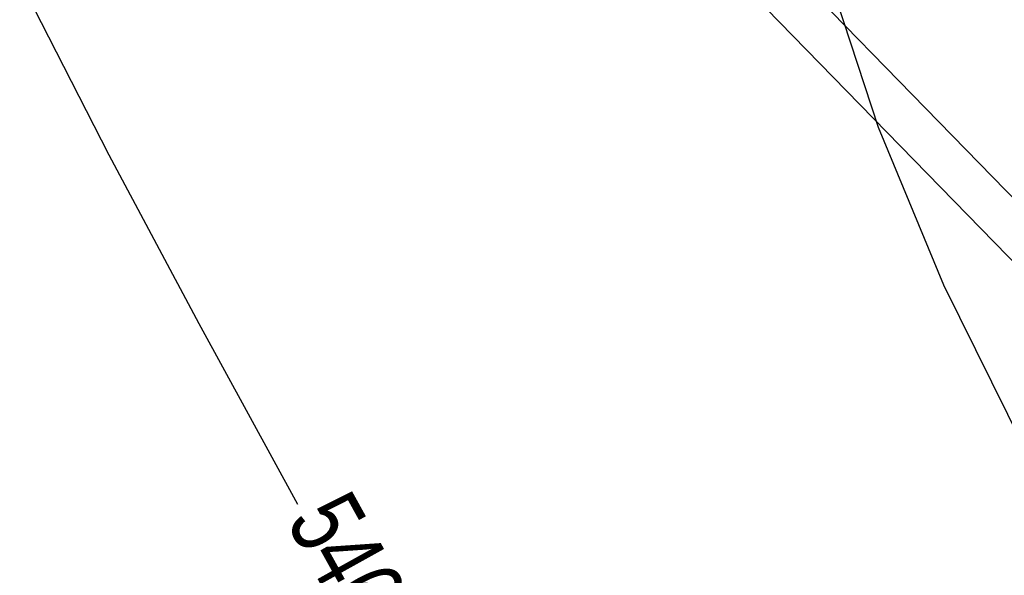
# Model space of a CAD drawing. Extents: x 0 to 370488, y 0 to 4202825.
# Tile 16 of 256: x 360198 to 360207, y 4200469 to 4200474. Entities that reach past the tile are written whole.
import ezdxf

# ---------------------------------------------------------------- set-up
doc = ezdxf.new("R2010")
doc.units = 0
doc.header["$LTSCALE"] = 0.5
doc.header["$MEASUREMENT"] = 0
doc.linetypes.add('CONTI', pattern=[0])
doc.layers.add('(032) Горизонтали утолщенные', color=32, linetype='Continuous', lineweight=30)
doc.layers.add('(040) Ограда', color=7, linetype='Continuous')
doc.layers.add('GORIZDEFAULT', color=32, linetype='CONTI')
doc.styles.add('SHRFT', font='TXT', dxfattribs={"width": 0.875})
doc.styles.get("Standard").update_dxf_attribs({"font": 'isocpeur.ttf'})
doc.linetypes.add('ОГРАДА_ГЛИН', pattern='A,4,["|",Standard,S=0.8,R=0,X=0,Y=-0.8],0.5,["|",Standard,S=0.8,R=0,X=0,Y=-0.8],3.5', length=8)

msp = doc.modelspace()

# ---------------------------------------------------------------- linework, layer by layer
at = {"layer": '(032) Горизонтали утолщенные', "color": 32}
msp.add_polyline3d([(360198.52, 4200473.88, 546), (360199.2, 4200472.55, 546), (360200.01, 4200471.03, 546), (360200.9, 4200469.4, 546)], dxfattribs=at)
at = {"layer": '(040) Ограда', "linetype": 'ОГРАДА_ГЛИН', "flags": 128}
msp.add_lwpolyline([(360140.4025, 4200540.7375), (360188.33, 4200491.65), (360223.715, 4200455.4085), (360264.8508, 4200409.8714)], dxfattribs=at)
at = {"layer": '(040) Ограда', "flags": 128}
msp.add_lwpolyline([(360140.1163, 4200540.4581), (360188.0438, 4200491.3706), (360223.4234, 4200455.1346), (360264.554, 4200409.6033)], dxfattribs=at)
at = {"layer": 'GORIZDEFAULT', "color": 32}
msp.add_polyline3d([(360207.38, 4200485.38, 546.5), (360207.04, 4200484.63, 546.5), (360206.72, 4200483.83, 546.5), (360206.42, 4200483, 546.5), (360206.13, 4200482.14, 546.5), (360205.87, 4200481.27, 546.5), (360205.62, 4200480.39, 546.5), (360205.42, 4200479.49, 546.5), (360205.28, 4200478.55, 546.5), (360205.21, 4200477.57, 546.5), (360205.25, 4200476.51, 546.5), (360205.4, 4200475.38, 546.5), (360205.7, 4200474.14, 546.5), (360206.14, 4200472.8, 546.5), (360206.73, 4200471.38, 546.5), (360207.45, 4200469.92, 546.5)], dxfattribs=at)

# ---------------------------------------------------------------- texts
at = {"layer": '(032) Горизонтали утолщенные', "color": 32, "style": 'SHRFT', "width": 0.75}
msp.add_text('546', height=0.65625, rotation=299.06476, dxfattribs=at).set_placement((360200.7933, 4200469.2463, 546))

doc.saveas('drawing.dxf')
